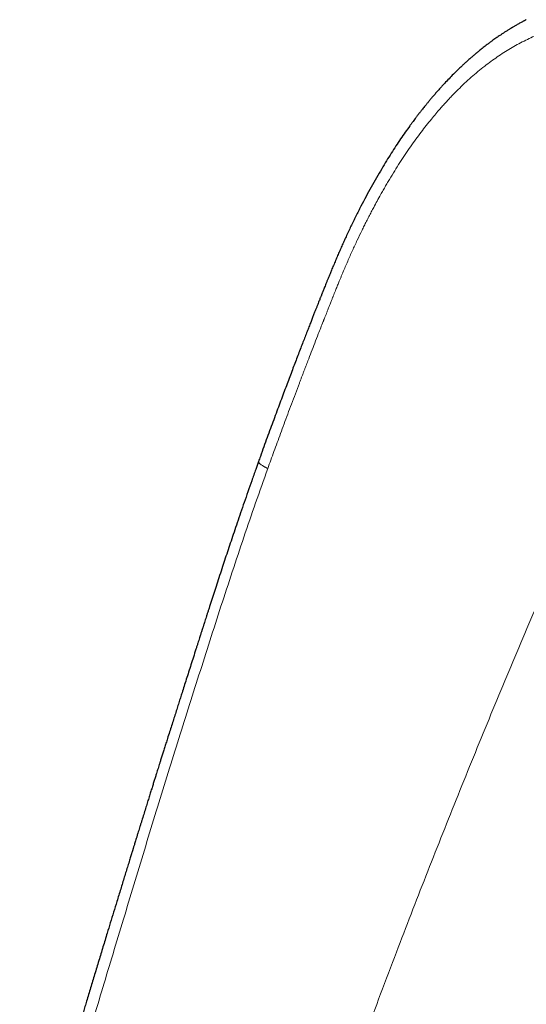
# Model space of a CAD drawing. Header units: millimetres. Extents: x 8 to 736, y 12 to 488.
# Tile 44 of 58: x 548 to 571, y 164 to 209. Entities that reach past the tile are written whole.
import ezdxf

# ---------------------------------------------------------------- set-up
doc = ezdxf.new("R2010")
doc.units = ezdxf.units.MM

msp = doc.modelspace()

# ---------------------------------------------------------------- linework, layer by layer
at = {"color": 7, "linetype": 'Continuous', "lineweight": 30}
for points, knots in [([(570.851, 208.846), (570.844, 208.842), (570.827, 208.833), (570.796, 208.817), (570.754, 208.795), (570.704, 208.769), (570.646, 208.737), (570.58, 208.701), (570.509, 208.661), (570.439, 208.621), (570.375, 208.585), (570.317, 208.551), (570.265, 208.52), (570.222, 208.494), (570.19, 208.475), (570.165, 208.46), (570.141, 208.445), (570.107, 208.424), (570.059, 208.395), (570.002, 208.359), (569.943, 208.322), (569.885, 208.285), (569.829, 208.248), (569.773, 208.212), (569.719, 208.176), (569.663, 208.138), (569.602, 208.097), (569.531, 208.049), (569.453, 207.994), (569.366, 207.932), (569.271, 207.864), (569.168, 207.788), (569.066, 207.711), (568.967, 207.636), (568.877, 207.565), (568.791, 207.498), (568.721, 207.441), (568.665, 207.396), (568.623, 207.361), (568.587, 207.331), (568.553, 207.303), (568.517, 207.273), (568.475, 207.238), (568.431, 207.199), (568.38, 207.156), (568.324, 207.108), (568.258, 207.05), (568.181, 206.981), (568.092, 206.902), (567.997, 206.814), (567.867, 206.693), (567.704, 206.538), (567.508, 206.344), (567.306, 206.136), (567.131, 205.952), (566.986, 205.794), (566.871, 205.667), (566.755, 205.536), (566.64, 205.404), (566.53, 205.275), (566.428, 205.154), (566.337, 205.045), (566.258, 204.947), (566.188, 204.861), (566.126, 204.784), (566.072, 204.715), (566.024, 204.655), (565.986, 204.606), (565.957, 204.568), (565.933, 204.538), (565.911, 204.509), (565.886, 204.476), (565.856, 204.438), (565.823, 204.394), (565.78, 204.337), (565.726, 204.265), (565.66, 204.177), (565.589, 204.08), (565.469, 203.915), (565.302, 203.682), (565.09, 203.375), (564.876, 203.054), (564.659, 202.719), (564.441, 202.369), (564.214, 201.994), (563.98, 201.594), (563.741, 201.169), (563.504, 200.734), (563.271, 200.29), (563.04, 199.834), (562.813, 199.368), (562.632, 198.981), (562.493, 198.678), (562.396, 198.461), (562.3, 198.243), (562.205, 198.023), (562.11, 197.802), (562.016, 197.58), (561.932, 197.378), (561.859, 197.201), (561.799, 197.053), (561.744, 196.917), (561.694, 196.794), (561.649, 196.682), (561.61, 196.583), (561.574, 196.493), (561.542, 196.414), (561.515, 196.346), (561.494, 196.293), (561.48, 196.257), (561.471, 196.234), (561.465, 196.218), (561.458, 196.2), (561.447, 196.172), (561.431, 196.132), (561.409, 196.078), (561.382, 196.009), (561.35, 195.927), (561.312, 195.83), (561.268, 195.72), (561.219, 195.595), (561.165, 195.457), (561.105, 195.305), (561.04, 195.138), (560.968, 194.955), (560.889, 194.754), (560.804, 194.534), (560.713, 194.299), (560.616, 194.049), (560.513, 193.783), (560.408, 193.507), (560.299, 193.222), (560.187, 192.929), (560.07, 192.621), (559.949, 192.3), (559.823, 191.966), (559.692, 191.617), (559.557, 191.255), (559.417, 190.879), (559.273, 190.488), (559.125, 190.087), (558.974, 189.674), (558.82, 189.248), (558.688, 188.882), (558.608, 188.657), (558.58, 188.579)], [0, 0, 0, 0, 0.000849, 0.002412, 0.004423, 0.006887, 0.00981, 0.013192, 0.01696, 0.020676, 0.023967, 0.026833, 0.029691, 0.031945, 0.033596, 0.034662, 0.03581, 0.03736, 0.040066, 0.043227, 0.04634, 0.049393, 0.052385, 0.055316, 0.058187, 0.060997, 0.064293, 0.068042, 0.07226, 0.076945, 0.082096, 0.08771, 0.093785, 0.098774, 0.104003, 0.108824, 0.112978, 0.115777, 0.118166, 0.120148, 0.121724, 0.123966, 0.126254, 0.128762, 0.131618, 0.134824, 0.138381, 0.14302, 0.148143, 0.153748, 0.15974, 0.170903, 0.18265, 0.194983, 0.207912, 0.214961, 0.222175, 0.229554, 0.237079, 0.244279, 0.250918, 0.256995, 0.262074, 0.266684, 0.270825, 0.2745, 0.27771, 0.280416, 0.282274, 0.283707, 0.285141, 0.286864, 0.288875, 0.291175, 0.293761, 0.297783, 0.302341, 0.307434, 0.312816, 0.327719, 0.343118, 0.359018, 0.375427, 0.392346, 0.40977, 0.42934, 0.449258, 0.469425, 0.489853, 0.510569, 0.531602, 0.552984, 0.562509, 0.5721, 0.581748, 0.591448, 0.60119, 0.610967, 0.620619, 0.627635, 0.634098, 0.640013, 0.645387, 0.650223, 0.654526, 0.658298, 0.661924, 0.664879, 0.667163, 0.668778, 0.669589, 0.670124, 0.670825, 0.671967, 0.673718, 0.676078, 0.679046, 0.682621, 0.686803, 0.69159, 0.696983, 0.70298, 0.709583, 0.716793, 0.72461, 0.733434, 0.742929, 0.753095, 0.763933, 0.77544, 0.787617, 0.799708, 0.81239, 0.82566, 0.839519, 0.853967, 0.869003, 0.884628, 0.90084, 0.917645, 0.935048, 0.952732, 0.971012, 0.989899, 1, 1, 1, 1]), ([(558.58, 188.579), (558.537, 188.459), (558.432, 188.166), (558.27, 187.706), (558.094, 187.203), (557.924, 186.713), (557.76, 186.237), (557.606, 185.782), (557.459, 185.348), (557.321, 184.935), (557.187, 184.534), (557.058, 184.145), (556.929, 183.752), (556.799, 183.355), (556.669, 182.957), (556.545, 182.574), (556.427, 182.208), (556.335, 181.922), (556.267, 181.713), (556.223, 181.577), (556.181, 181.445), (556.141, 181.321), (556.105, 181.209), (556.076, 181.118), (556.054, 181.048), (556.037, 180.995), (556.022, 180.948), (556.008, 180.906), (555.998, 180.873), (555.989, 180.847), (555.981, 180.82), (555.969, 180.784), (555.953, 180.732), (555.931, 180.664), (555.904, 180.581), (555.873, 180.483), (555.837, 180.371), (555.797, 180.246), (555.755, 180.112), (555.687, 179.899), (555.596, 179.615), (555.484, 179.264), (555.376, 178.924), (555.272, 178.596), (555.172, 178.28), (555.082, 177.999), (555.002, 177.745), (554.927, 177.51), (554.849, 177.265), (554.768, 177.008), (554.683, 176.741), (554.594, 176.462), (554.502, 176.173), (554.417, 175.903), (554.34, 175.661), (554.274, 175.452), (554.211, 175.252), (554.151, 175.063), (554.099, 174.896), (554.053, 174.75), (554.013, 174.623), (553.975, 174.503), (553.939, 174.388), (553.899, 174.261), (553.854, 174.115), (553.801, 173.946), (553.744, 173.763), (553.683, 173.569), (553.618, 173.361), (553.55, 173.141), (553.477, 172.906), (553.399, 172.655), (553.317, 172.389), (553.247, 172.163), (553.19, 171.979), (553.149, 171.846), (553.109, 171.718), (553.072, 171.598), (553.035, 171.478), (552.998, 171.359), (552.962, 171.242), (552.93, 171.138), (552.903, 171.048), (552.879, 170.972), (552.86, 170.909), (552.844, 170.859), (552.833, 170.822), (552.826, 170.8), (552.821, 170.785), (552.817, 170.77), (552.809, 170.746), (552.799, 170.712), (552.787, 170.672), (552.773, 170.629), (552.755, 170.57), (552.731, 170.493), (552.701, 170.395), (552.655, 170.244), (552.591, 170.038), (552.512, 169.779), (552.43, 169.515), (552.347, 169.244), (552.263, 168.968), (552.177, 168.689), (552.068, 168.334), (551.939, 167.911), (551.79, 167.424), (551.629, 166.895), (551.453, 166.318), (551.262, 165.688), (551.072, 165.061), (550.885, 164.441), (550.749, 163.99), (550.663, 163.705), (550.627, 163.583), (550.59, 163.46), (550.552, 163.335), (550.513, 163.204), (550.468, 163.053), (550.416, 162.881), (550.358, 162.686), (550.296, 162.477), (550.228, 162.25), (550.156, 162.007), (550.079, 161.748), (549.997, 161.472), (549.911, 161.182), (549.821, 160.876), (549.742, 160.61), (549.694, 160.447), (549.678, 160.391)], [0, 0, 0, 0, 0.012856, 0.031267, 0.049182, 0.066604, 0.083538, 0.099986, 0.115052, 0.12969, 0.1439, 0.157683, 0.171038, 0.185687, 0.199773, 0.213295, 0.226253, 0.238649, 0.243565, 0.248388, 0.253115, 0.257556, 0.261527, 0.265028, 0.267121, 0.269001, 0.270668, 0.272122, 0.273357, 0.274241, 0.274878, 0.276186, 0.278037, 0.28043, 0.283365, 0.286843, 0.290786, 0.295252, 0.300123, 0.304975, 0.31782, 0.330252, 0.342273, 0.353883, 0.365083, 0.375874, 0.383839, 0.392153, 0.400849, 0.409927, 0.419388, 0.429232, 0.439461, 0.450073, 0.457738, 0.465149, 0.472194, 0.478872, 0.485184, 0.489886, 0.494362, 0.498612, 0.502636, 0.506564, 0.51212, 0.518125, 0.52458, 0.531484, 0.538837, 0.546639, 0.55489, 0.563828, 0.573239, 0.583122, 0.587945, 0.592754, 0.597283, 0.60152, 0.605467, 0.610069, 0.614201, 0.617862, 0.621053, 0.623773, 0.625986, 0.627745, 0.629051, 0.629903, 0.630186, 0.630592, 0.631465, 0.632764, 0.634201, 0.635723, 0.63733, 0.640498, 0.643953, 0.647694, 0.656647, 0.665839, 0.675236, 0.684838, 0.694645, 0.704645, 0.714588, 0.73241, 0.749706, 0.766478, 0.788889, 0.811295, 0.833701, 0.855839, 0.877502, 0.881891, 0.886261, 0.89061, 0.894964, 0.899615, 0.904646, 0.911063, 0.918008, 0.92548, 0.933481, 0.942189, 0.951448, 0.961257, 0.971617, 0.982529, 0.993992, 1, 1, 1, 1])]:
    msp.add_open_spline(points, degree=3, knots=knots, dxfattribs=at)
at = {"color": 252, "linetype": 'Continuous', "lineweight": 0}
for points, knots in [([(582.544, 206.124), (582.454, 206.175), (582.275, 206.277), (582.01, 206.425), (581.752, 206.567), (581.502, 206.702), (581.29, 206.815), (581.112, 206.907), (581.001, 206.965), (580.924, 207.004), (580.88, 207.027), (580.836, 207.049), (580.792, 207.071), (580.685, 207.125), (580.518, 207.208), (580.29, 207.318), (580.064, 207.426), (579.839, 207.53), (579.617, 207.63), (579.398, 207.727), (579.181, 207.82), (578.956, 207.914), (578.722, 208.008), (578.469, 208.106), (578.208, 208.201), (577.941, 208.292), (577.68, 208.375), (577.423, 208.45), (577.164, 208.52), (576.897, 208.584), (576.584, 208.651), (576.234, 208.714), (575.85, 208.767), (575.468, 208.806), (575.15, 208.824), (574.895, 208.832), (574.703, 208.833), (574.511, 208.83), (574.321, 208.824), (574.131, 208.813), (573.931, 208.797), (573.721, 208.775), (573.5, 208.747), (573.278, 208.712), (573.017, 208.664), (572.716, 208.599), (572.379, 208.51), (572.043, 208.407), (571.709, 208.291), (571.38, 208.161), (571.059, 208.02), (570.745, 207.867), (570.436, 207.704), (570.129, 207.528), (569.824, 207.34), (569.523, 207.14), (569.23, 206.932), (568.934, 206.708), (568.633, 206.466), (568.326, 206.204), (568.023, 205.928), (567.722, 205.639), (567.5, 205.412), (567.352, 205.257), (567.277, 205.177), (567.202, 205.096), (567.128, 205.014), (567.053, 204.932), (566.979, 204.848), (566.862, 204.715), (566.702, 204.528), (566.488, 204.27), (566.263, 203.989), (566.027, 203.683), (565.788, 203.36), (565.546, 203.019), (565.301, 202.661), (565.058, 202.292), (564.818, 201.912), (564.641, 201.621), (564.524, 201.424), (564.465, 201.324), (564.406, 201.223), (564.347, 201.122), (564.289, 201.02), (564.231, 200.918), (564.139, 200.755), (564.014, 200.529), (563.872, 200.266), (563.747, 200.029), (563.637, 199.817), (563.528, 199.604), (563.424, 199.395), (563.281, 199.105), (563.101, 198.727), (562.882, 198.252), (562.664, 197.761), (562.512, 197.407), (562.424, 197.198), (562.399, 197.138), (562.374, 197.076), (562.348, 197.013), (562.321, 196.948), (562.294, 196.882), (562.249, 196.772), (562.185, 196.616), (562.098, 196.401), (562.034, 196.241), (561.997, 196.148), (561.992, 196.134), (561.988, 196.126), (561.985, 196.117), (561.981, 196.108), (561.977, 196.097), (561.967, 196.072), (561.949, 196.027), (561.922, 195.959), (561.891, 195.88), (561.855, 195.789), (561.814, 195.687), (561.769, 195.573), (561.722, 195.453), (561.672, 195.328), (561.634, 195.23), (561.605, 195.158), (561.588, 195.114), (561.571, 195.07), (561.555, 195.03), (561.471, 194.817), (561.339, 194.479), (561.158, 194.013), (560.998, 193.601), (560.878, 193.29), (560.796, 193.077), (560.752, 192.96), (560.706, 192.841), (560.657, 192.714), (560.607, 192.581), (560.554, 192.444), (560.502, 192.307), (560.407, 192.055), (560.269, 191.691), (560.091, 191.218), (559.919, 190.757), (559.752, 190.308), (559.591, 189.873), (559.437, 189.452), (559.289, 189.045), (559.145, 188.65), (559.052, 188.39), (559.006, 188.262)], [0, 0, 0, 0, 0.00973, 0.019171, 0.028322, 0.037184, 0.045758, 0.050896, 0.055925, 0.057483, 0.05903, 0.060567, 0.062092, 0.063734, 0.071754, 0.07966, 0.087565, 0.095352, 0.103023, 0.110578, 0.118017, 0.12534, 0.133688, 0.141917, 0.151097, 0.160041, 0.168752, 0.177231, 0.185483, 0.194267, 0.203427, 0.215868, 0.228141, 0.240257, 0.25223, 0.2583, 0.26433, 0.270322, 0.276278, 0.2822, 0.288089, 0.294992, 0.301855, 0.308738, 0.315728, 0.326302, 0.336865, 0.347431, 0.358013, 0.368462, 0.378878, 0.388918, 0.399009, 0.409163, 0.41939, 0.4297, 0.439769, 0.449718, 0.46074, 0.471854, 0.483073, 0.494406, 0.505863, 0.508802, 0.511749, 0.514706, 0.517672, 0.520648, 0.523634, 0.52663, 0.534921, 0.543291, 0.553363, 0.563556, 0.573874, 0.585074, 0.596428, 0.607941, 0.619618, 0.631463, 0.634463, 0.637472, 0.640488, 0.643513, 0.646547, 0.649589, 0.652639, 0.661072, 0.669571, 0.675682, 0.681829, 0.68801, 0.69411, 0.699844, 0.712893, 0.726291, 0.74004, 0.754145, 0.755763, 0.757423, 0.759125, 0.76087, 0.762656, 0.764485, 0.766356, 0.771719, 0.7774, 0.784143, 0.784859, 0.785062, 0.785285, 0.785529, 0.785794, 0.786079, 0.786386, 0.787887, 0.789751, 0.791976, 0.794437, 0.797228, 0.800348, 0.803798, 0.807106, 0.810669, 0.811842, 0.813039, 0.814262, 0.81551, 0.8163, 0.831796, 0.843282, 0.85455, 0.865602, 0.868817, 0.872013, 0.87519, 0.87862, 0.88239, 0.886136, 0.889856, 0.893552, 0.906779, 0.919676, 0.932244, 0.944483, 0.956392, 0.967769, 0.978829, 0.989573, 1, 1, 1, 1]), ([(582.544, 206.124), (582.253, 205.541), (581.67, 204.376), (580.808, 202.627), (579.954, 200.879), (579.111, 199.132), (578.282, 197.395), (577.468, 195.67), (576.668, 193.955), (575.877, 192.241), (575.091, 190.516), (574.308, 188.779), (573.529, 187.032), (572.76, 185.284), (572, 183.537), (571.249, 181.791), (570.508, 180.044), (569.775, 178.298), (569.052, 176.552), (568.338, 174.807), (567.633, 173.061), (566.936, 171.316), (566.249, 169.571), (565.57, 167.825), (564.878, 166.022), (564.173, 164.161), (563.456, 162.241), (562.75, 160.321), (562.054, 158.402), (561.389, 156.541), (560.755, 154.74), (560.149, 152.998), (559.552, 151.256), (558.963, 149.514), (558.386, 147.781), (557.82, 146.059), (557.265, 144.347), (556.718, 142.635), (556.174, 140.91), (555.635, 139.174), (555.099, 137.425), (554.571, 135.676), (554.05, 133.926), (553.538, 132.176), (553.034, 130.426), (552.575, 128.803), (552.16, 127.306), (551.786, 125.936), (551.42, 124.567), (551.063, 123.199), (550.716, 121.841), (550.381, 120.494), (550.058, 119.157), (549.744, 117.823), (549.453, 116.539), (549.182, 115.306), (548.932, 114.122), (548.691, 112.942), (548.46, 111.765), (548.238, 110.59), (548.027, 109.419), (547.826, 108.25), (547.7, 107.474), (547.637, 107.086)], [0, 0, 0, 0, 0.0179414, 0.0358465, 0.0537166, 0.0715534, 0.0893581, 0.1068151, 0.124244, 0.1416461, 0.1590228, 0.1767293, 0.1944121, 0.2120727, 0.2297122, 0.2473323, 0.2649342, 0.2825192, 0.3000887, 0.3176441, 0.3351866, 0.3527175, 0.3702382, 0.3877499, 0.4052538, 0.4245006, 0.4437412, 0.4629772, 0.4822102, 0.5014417, 0.5188868, 0.536333, 0.5537816, 0.5712334, 0.5886896, 0.6058394, 0.6229954, 0.6401586, 0.6573299, 0.6748616, 0.6924047, 0.7099606, 0.7275301, 0.7451114, 0.762702, 0.7802998, 0.7941, 0.8079015, 0.8217028, 0.8355024, 0.8492989, 0.8628451, 0.8763866, 0.8899228, 0.9034535, 0.9155297, 0.9276015, 0.9396697, 0.9517354, 0.9637999, 0.9758647, 0.9879309, 1, 1, 1, 1]), ([(559.006, 188.262), (558.991, 188.269), (558.961, 188.284), (558.916, 188.306), (558.871, 188.33), (558.827, 188.354), (558.779, 188.383), (558.731, 188.413), (558.685, 188.446), (558.646, 188.476), (558.615, 188.505), (558.593, 188.53), (558.581, 188.552), (558.576, 188.568), (558.579, 188.576), (558.581, 188.578)], [0, 0, 0, 0, 0.04672, 0.096442, 0.151155, 0.211792, 0.278336, 0.368591, 0.464341, 0.56282, 0.661943, 0.76102, 0.859374, 0.954953, 1, 1, 1, 1]), ([(559.006, 188.262), (558.819, 187.737), (558.446, 186.689), (557.905, 185.11), (557.377, 183.526), (556.859, 181.94), (556.352, 180.363), (555.852, 178.795), (555.358, 177.237), (554.866, 175.68), (554.376, 174.114), (553.891, 172.537), (553.409, 170.95), (552.928, 169.365), (552.448, 167.781), (551.973, 166.21), (551.503, 164.649), (551.038, 163.1), (550.578, 161.551), (550.275, 160.52), (550.123, 160.004)], [0, 0, 0, 0, 0.056011, 0.112011, 0.168004, 0.223993, 0.279979, 0.334963, 0.389948, 0.444935, 0.499928, 0.55593, 0.611939, 0.667953, 0.723968, 0.779981, 0.834987, 0.889989, 0.944992, 1, 1, 1, 1])]:
    msp.add_open_spline(points, degree=3, knots=knots, dxfattribs=at)

doc.saveas('drawing.dxf')
